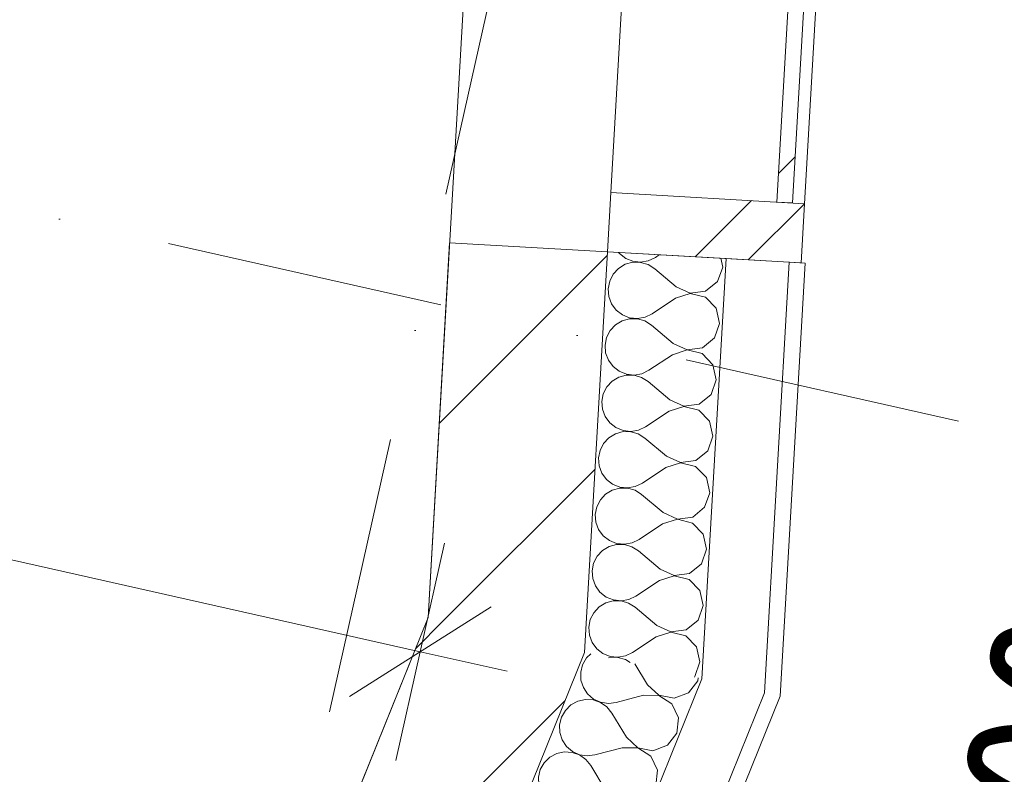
# Model space of a CAD drawing. Header units: millimetres. Extents: x -7213913 to -6999406, y 6129472 to 6470382.
# Tile 109 of 256: x -7188275 to -7187030, y 6163673 to 6164627. Entities that reach past the tile are written whole.
import ezdxf
from ezdxf.enums import TextEntityAlignment as Align

# ---------------------------------------------------------------- set-up
doc = ezdxf.new("R2010")
doc.units = ezdxf.units.MM
doc.header["$MEASUREMENT"] = 0
doc.set_wipeout_variables(frame=1)
doc.linetypes.add('Wipeout_Contour', pattern=[1000, 0, -1000])
doc.linetypes.add('Штрихпунктирная', pattern=[670.277762, 352.777767, -176.388884, 0, -141.111112])
for name, color, linetype in [('S - квартира_помещение.АР', 7, 'Continuous'), ('АР-Стены_внешние_.АР', 7, 'Continuous'), ('АР-Стены_Наружные ВИТРАЖ', 7, 'Continuous'), ('АР-Стены_Перегородки_межквартирные_200.АР', 7, 'Continuous'), ('АР-Чертеж-Оси_Осевые размеры.АР', 7, 'Continuous'), ('АР-Чертеж-Размеры.АР', 7, 'Continuous')]:
    doc.layers.add(name, color=color, linetype=linetype)
for name, color, linetype, lineweight in [('S - квартира_помещение.АР_Ном._пера__2', 8, 'Continuous', 15), ('АР-Стены_внешние_.АР_Ном._пера__1', 7, 'Continuous', 0), ('АР-Стены_Наружные ВИТРАЖ_Ном._пера__120', 7, 'Continuous', 0), ('АР-Стены_Перегородки_межквартирные_200.АР_Ном._пера__1', 7, 'Continuous', 30), ('АР-Чертеж-Оси_Осевые размеры.АР_Ном._пера__120', 7, 'Continuous', 0), ('АР-Чертеж-Размеры.АР_Ном._пера__1', 7, 'Continuous', 0), ('Паспорта Зон Archicad_Ном._пера__1', 7, 'Continuous', 0)]:
    doc.layers.add(name, color=color, linetype=linetype, lineweight=lineweight)
doc.styles.add('РЎР“Р•РќР•Р\xa0Р\x98Р\xa0_РЎРўР\x98Р›Р¬_1', font='txt')
doc.styles.add('РЎР“Р•РќР•Р\xa0Р\x98Р\xa0_РЎРўР\x98Р›Р¬_2', font='calibri.ttf')
doc.styles.add('РЎР“Р•РќР•Р\xa0Р\x98Р\xa0_РЎРўР\x98Р›Р¬_3', font='GOST_Common.ttf')
doc.styles.add('РЎР“Р•РќР•Р\xa0Р\x98Р\xa0_РЎРўР\x98Р›Р¬_5', font='GOTHIC.TTF')
doc.dimstyles.new('СГЕНЕРИР_СТИЛЬ__5', dxfattribs={"dimtxt": 200, "dimasz": 142.5, "dimexe": 0.18, "dimexo": 0.0625, "dimgap": 0, "dimtad": 1, "dimdec": 0, "dimzin": 0, "dimdsep": 46, "dimtxsty": 'РЎР“Р•РќР•Р\xa0Р\x98Р\xa0_РЎРўР\x98Р›Р¬_3', "dimblk": 'ARROWHEAD_6', "dimblk1": 'ARROWHEAD_6', "dimblk2": 'ARROWHEAD_6', "dimcen": 0.09, "dimse1": 1, "dimse2": 1, "dimclrd": 7, "dimclre": 7, "dimclrt": 7, "dimazin": 0, "dimtfac": 1, "dimtdec": 4, "dimtmove": 0, "dimatfit": 3, "dimfxl": 1, "dimtolj": 1, "dimtzin": 0, "dimarcsym": 0})
pattern_1 = [(45, (-6566190.34, 6562677.8), (-176.776695, 176.776695), []), (45, (-6566225.7, 6562713.15), (-176.776695, 176.776695), []), (45, (-6566261.05, 6562748.5), (-176.776695, 176.776695), [])]
pattern_2 = [(45, (-6566190.34, 6562677.8), (-127.279217, 127.279217), [])]

# ---------------------------------------------------------------- blocks, each defined once
blk = doc.blocks.new('Кухня-столовая_1_3_10', base_point=(-7189656.6, 6165224.5))
at = {"layer": 'S - квартира_помещение.АР_Ном._пера__2', "color": 8, "linetype": 'Continuous', "lineweight": 15, "flags": 128}
blk.add_lwpolyline([(-7192040, 6163771.4), (-7192419.1, 6162083.5), (-7192028.8, 6161995.8), (-7191833.7, 6161952), (-7190711.6, 6161700), (-7188806.8, 6161272.2), (-7187758.6, 6163871.8), (-7187584.9, 6166891), (-7190524.5, 6167551.3), (-7190661.5, 6166941.4), (-7191642.4, 6167161.7), (-7191928.4, 6165888.4), (-7191581, 6165810.4), (-7192039, 6163771.2)], close=True, dxfattribs=at)
at = {"layer": 'Паспорта Зон Archicad_Ном._пера__1', "color": 7, "lineweight": 0, "style": 'РЎР“Р•РќР•Р\xa0Р\x98Р\xa0_РЎРўР\x98Р›Р¬_1'}
blk.add_attdef('ROOM_NUMBER', text='', height=250, rotation=347.3417, dxfattribs=at).set_placement((-7189666.1, 6164281.6), align=Align.MIDDLE_CENTER)
at = {"layer": 'Паспорта Зон Archicad_Ном._пера__1', "color": 7, "lineweight": 0, "style": 'РЎР“Р•РќР•Р\xa0Р\x98Р\xa0_РЎРўР\x98Р›Р¬_2'}
blk.add_attdef('ROOM_AREA', text='', height=200, rotation=347.3417, dxfattribs=at).set_placement((-7188836.9, 6161442.9), align=Align.MIDDLE_RIGHT)
blk = doc.blocks.new('Навесная Стена_31_10', base_point=(-6566190.3, 6562677.8))
at = {"layer": 'АР-Стены_Наружные ВИТРАЖ_Ном._пера__120', "color": 7, "linetype": 'Continuous', "lineweight": 0, "flags": 128}
for points in [[(-7187476.4, 6165294.6), (-7187527.4, 6164408.6)], [(-7187231.8, 6165280.5), (-7187282.8, 6164394.5)]]:
    blk.add_lwpolyline(points, dxfattribs=at)
at = {"color": 254, "linetype": 'Wipeout_Contour', "lineweight": 0, "ltscale": 37876064.44980907}
blk.add_wipeout([(-7187297.8, 6164395.4), (-7187246.8, 6165281.4), (-7187266.8, 6165282.5), (-7187317.8, 6164396.5)], dxfattribs=at).dxf.layer = 'АР-Стены_Наружные ВИТРАЖ'
at = {"layer": 'АР-Стены_Наружные ВИТРАЖ', "linetype": 'Continuous', "lineweight": 0, "true_color": 0x000000}
h = blk.add_hatch(dxfattribs=at)
h.set_pattern_fill('АЛЮМИНИЙ_000A', color=18, style=0, pattern_type=2)
h.set_pattern_definition(pattern_1)
h.paths.add_polyline_path([(-7187297.8, 6164395.4), (-7187246.8, 6165281.4), (-7187266.8, 6165282.5), (-7187317.8, 6164396.5)])
at = {"layer": 'АР-Стены_Наружные ВИТРАЖ_Ном._пера__120', "color": 7, "linetype": 'Continuous', "lineweight": 0, "flags": 128}
blk.add_lwpolyline([(-7187297.8, 6164395.4), (-7187317.8, 6164396.5), (-7187266.8, 6165282.5), (-7187246.8, 6165281.4)], close=True, dxfattribs=at)
at = {"color": 254, "linetype": 'Wipeout_Contour', "lineweight": 0, "ltscale": 37875207.31984916}
blk.add_wipeout([(-7187282.8, 6164394.5), (-7187527.4, 6164408.6), (-7187531.7, 6164333.7), (-7187287.1, 6164319.6)], dxfattribs=at).dxf.layer = 'АР-Стены_Наружные ВИТРАЖ'
at = {"layer": 'АР-Стены_Наружные ВИТРАЖ', "linetype": 'Continuous', "lineweight": 0, "true_color": 0x000000}
h = blk.add_hatch(dxfattribs=at)
h.set_pattern_fill('АЛЮМИНИЙ_000A', color=18, style=0, pattern_type=2)
h.set_pattern_definition(pattern_1)
h.paths.add_polyline_path([(-7187282.8, 6164394.5), (-7187527.4, 6164408.6), (-7187531.7, 6164333.7), (-7187287.1, 6164319.6)])
at = {"layer": 'АР-Стены_Наружные ВИТРАЖ_Ном._пера__120', "color": 7, "linetype": 'Continuous', "lineweight": 0, "flags": 128}
blk.add_lwpolyline([(-7187282.8, 6164394.5), (-7187287.1, 6164319.6), (-7187531.7, 6164333.7), (-7187527.4, 6164408.6)], close=True, dxfattribs=at)
blk = doc.blocks.new('Стена_165_10', base_point=(-7187631.6, 6164339.4))
at = {"layer": 'АР-Стены_Перегородки_межквартирные_200.АР', "linetype": 'Continuous', "lineweight": 0, "true_color": 0x000000}
h = blk.add_hatch(dxfattribs=at)
h.set_pattern_fill('БЛОКИ_БЕТОННЫЕ_ЭФФЕКТИВН_28', color=18, style=0, pattern_type=2)
h.set_pattern_definition(pattern_2)
h.paths.add_polyline_path([(-7187731.4, 6164345.2), (-7187758.6, 6163871.8), (-7187560.9, 6163827.5), (-7187531.7, 6164333.7)])
at = {"layer": 'АР-Стены_Перегородки_межквартирные_200.АР_Ном._пера__1', "color": 7, "linetype": 'Continuous', "lineweight": 15, "flags": 128}
for points in [[(-7187731.4, 6164345.2), (-7187758.6, 6163871.8)], [(-7187531.7, 6164333.7), (-7187731.4, 6164345.2)], [(-7187560.9, 6163827.5), (-7187531.7, 6164333.7)]]:
    blk.add_lwpolyline(points, dxfattribs=at)
blk = doc.blocks.new('Стена_166_10', base_point=(-7187659.7, 6163849.6))
at = {"layer": 'АР-Стены_Перегородки_межквартирные_200.АР', "linetype": 'Continuous', "lineweight": 0, "true_color": 0x000000}
h = blk.add_hatch(dxfattribs=at)
h.set_pattern_fill('БЛОКИ_БЕТОННЫЕ_ЭФФЕКТИВН_28', color=18, style=0, pattern_type=2)
h.set_pattern_definition(pattern_2)
h.paths.add_polyline_path([(-7187758.6, 6163871.8), (-7187935.8, 6163432.4), (-7187750.3, 6163357.6), (-7187560.9, 6163827.5)])
at = {"layer": 'АР-Стены_Перегородки_межквартирные_200.АР_Ном._пера__1', "color": 7, "linetype": 'Continuous', "lineweight": 15, "flags": 128}
for points in [[(-7187758.6, 6163871.8), (-7187935.8, 6163432.4)], [(-7187750.3, 6163357.6), (-7187560.9, 6163827.5)], [(-7187935.8, 6163432.4), (-7187750.3, 6163357.6)]]:
    blk.add_lwpolyline(points, dxfattribs=at)
blk = doc.blocks.new('*X715', base_point=(-6566190.3, 6562677.8))
at = {"layer": 'АР-Стены_внешние_.АР_Ном._пера__1', "color": 7, "linetype": 'Continuous', "lineweight": 0}
for p, q in [((-7187517.7, 6164332.9), (-7187516.6, 6164331.4)), ((-7187516.6, 6164331.4), (-7187508.8, 6164325.4)), ((-7187480.2, 6164322.3), (-7187471.3, 6164326.6)), ((-7187466.3, 6164329.9), (-7187471.3, 6164326.6)), ((-7187509.3, 6164317.9), (-7187517.7, 6164312.8)), ((-7187499.8, 6164320.5), (-7187509.3, 6164317.9)), ((-7187508.8, 6164325.4), (-7187499.7, 6164321.7)), ((-7187489.9, 6164320.4), (-7187499.8, 6164320.5)), ((-7187499.7, 6164321.7), (-7187489.9, 6164320.7)), ((-7187489.9, 6164320.7), (-7187480.2, 6164322.3)), ((-7187480.5, 6164317.6), (-7187489.9, 6164320.4)), ((-7187472.1, 6164312.3), (-7187480.5, 6164317.6)), ((-7187392.6, 6164296.1), (-7187386.2, 6164314.5)), ((-7187386.2, 6164314.5), (-7187388.6, 6164325.5)), ((-7187524.4, 6164305.5), (-7187528.9, 6164296.8)), ((-7187517.7, 6164312.8), (-7187524.4, 6164305.5)), ((-7187444.8, 6164289.3), (-7187472.1, 6164312.3)), ((-7187528.9, 6164296.8), (-7187530.8, 6164287.1)), ((-7187444.8, 6164289.3), (-7187427.1, 6164281.3)), ((-7187407.7, 6164283.8), (-7187392.6, 6164296.1)), ((-7187530.8, 6164287.1), (-7187530, 6164277.3)), ((-7187530, 6164277.3), (-7187526.6, 6164268)), ((-7187427.1, 6164281), (-7187445.7, 6164275)), ((-7187427.1, 6164281.3), (-7187407.7, 6164283.8)), ((-7187408.1, 6164276.3), (-7187427.1, 6164281)), ((-7187526.6, 6164268), (-7187520.7, 6164260.1)), ((-7187445.7, 6164275), (-7187475.4, 6164255.3)), ((-7187394.5, 6164262.3), (-7187408.1, 6164276.3)), ((-7187520.7, 6164260.1), (-7187513, 6164254.1)), ((-7187513, 6164254.1), (-7187503.8, 6164250.4)), ((-7187484.3, 6164251), (-7187475.4, 6164255.3)), ((-7187390.3, 6164243.2), (-7187394.5, 6164262.3)), ((-7187521.8, 6164241.4), (-7187528.5, 6164234.2)), ((-7187513.4, 6164246.5), (-7187521.8, 6164241.4)), ((-7187503.9, 6164249.2), (-7187513.4, 6164246.5)), ((-7187494, 6164249.1), (-7187503.9, 6164249.2)), ((-7187503.8, 6164250.4), (-7187494, 6164249.4)), ((-7187494, 6164249.4), (-7187484.3, 6164251)), ((-7187484.6, 6164246.3), (-7187494, 6164249.1)), ((-7187476.2, 6164241), (-7187484.6, 6164246.3)), ((-7187448.9, 6164218), (-7187476.2, 6164241)), ((-7187396.7, 6164224.8), (-7187390.3, 6164243.2)), ((-7187528.5, 6164234.2), (-7187533, 6164225.5)), ((-7187533, 6164225.5), (-7187534.9, 6164215.8)), ((-7187534.9, 6164215.8), (-7187534.1, 6164206)), ((-7187448.9, 6164218), (-7187431.2, 6164210)), ((-7187411.8, 6164212.5), (-7187396.7, 6164224.8)), ((-7187534.1, 6164206), (-7187530.7, 6164196.7)), ((-7187449.8, 6164203.7), (-7187479.5, 6164184)), ((-7187431.2, 6164209.7), (-7187449.8, 6164203.7)), ((-7187431.2, 6164210), (-7187411.8, 6164212.5)), ((-7187412.2, 6164205), (-7187431.2, 6164209.7)), ((-7187398.6, 6164191), (-7187412.2, 6164205)), ((-7187530.7, 6164196.7), (-7187524.8, 6164188.8)), ((-7187394.4, 6164171.9), (-7187398.6, 6164191)), ((-7187524.8, 6164188.8), (-7187517.1, 6164182.8)), ((-7187508, 6164177.8), (-7187517.5, 6164175.2)), ((-7187517.1, 6164182.8), (-7187507.9, 6164179.1)), ((-7187498.1, 6164177.8), (-7187508, 6164177.8)), ((-7187507.9, 6164179.1), (-7187498.1, 6164178)), ((-7187498.1, 6164178), (-7187488.4, 6164179.7)), ((-7187488.7, 6164175), (-7187498.1, 6164177.8)), ((-7187488.4, 6164179.7), (-7187479.5, 6164184)), ((-7187525.9, 6164170.1), (-7187532.6, 6164162.9)), ((-7187517.5, 6164175.2), (-7187525.9, 6164170.1)), ((-7187480.3, 6164169.7), (-7187488.7, 6164175)), ((-7187453.1, 6164146.7), (-7187480.3, 6164169.7)), ((-7187400.8, 6164153.5), (-7187394.4, 6164171.9)), ((-7187537.1, 6164154.1), (-7187539, 6164144.5)), ((-7187532.6, 6164162.9), (-7187537.1, 6164154.1)), ((-7187415.9, 6164141.2), (-7187400.8, 6164153.5)), ((-7187539, 6164144.5), (-7187538.2, 6164134.7)), ((-7187453.1, 6164146.7), (-7187435.3, 6164138.7)), ((-7187435.3, 6164138.7), (-7187415.9, 6164141.2)), ((-7187538.2, 6164134.7), (-7187534.8, 6164125.4)), ((-7187453.9, 6164132.4), (-7187483.6, 6164112.7)), ((-7187435.3, 6164138.4), (-7187453.9, 6164132.4)), ((-7187416.3, 6164133.6), (-7187435.3, 6164138.4)), ((-7187402.7, 6164119.7), (-7187416.3, 6164133.6)), ((-7187534.8, 6164125.4), (-7187528.9, 6164117.5)), ((-7187528.9, 6164117.5), (-7187521.2, 6164111.5)), ((-7187398.5, 6164100.6), (-7187402.7, 6164119.7)), ((-7187521.6, 6164103.9), (-7187530, 6164098.8)), ((-7187512.1, 6164106.5), (-7187521.6, 6164103.9)), ((-7187521.2, 6164111.5), (-7187512, 6164107.8)), ((-7187502.2, 6164106.4), (-7187512.1, 6164106.5)), ((-7187512, 6164107.8), (-7187502.2, 6164106.7)), ((-7187502.2, 6164106.7), (-7187492.5, 6164108.4)), ((-7187492.8, 6164103.7), (-7187502.2, 6164106.4)), ((-7187484.4, 6164098.4), (-7187492.8, 6164103.7)), ((-7187492.5, 6164108.4), (-7187483.6, 6164112.7)), ((-7187536.7, 6164091.6), (-7187541.2, 6164082.8)), ((-7187530, 6164098.8), (-7187536.7, 6164091.6)), ((-7187457.2, 6164075.4), (-7187484.4, 6164098.4)), ((-7187404.9, 6164082.2), (-7187398.5, 6164100.6)), ((-7187541.2, 6164082.8), (-7187543.1, 6164073.2)), ((-7187420, 6164069.9), (-7187404.9, 6164082.2)), ((-7187543.1, 6164073.2), (-7187542.3, 6164063.3)), ((-7187439.4, 6164067.1), (-7187458, 6164061.1)), ((-7187457.2, 6164075.4), (-7187439.4, 6164067.3)), ((-7187439.4, 6164067.3), (-7187420, 6164069.9)), ((-7187420.4, 6164062.3), (-7187439.4, 6164067.1)), ((-7187542.3, 6164063.3), (-7187538.9, 6164054.1)), ((-7187538.9, 6164054.1), (-7187533.1, 6164046.2)), ((-7187458, 6164061.1), (-7187487.7, 6164041.4)), ((-7187406.8, 6164048.4), (-7187420.4, 6164062.3)), ((-7187533.1, 6164046.2), (-7187525.3, 6164040.1)), ((-7187496.6, 6164037.1), (-7187487.7, 6164041.4)), ((-7187402.6, 6164029.3), (-7187406.8, 6164048.4)), ((-7187525.7, 6164032.6), (-7187534.1, 6164027.5)), ((-7187516.2, 6164035.2), (-7187525.7, 6164032.6)), ((-7187525.3, 6164040.1), (-7187516.1, 6164036.5)), ((-7187506.3, 6164035.1), (-7187516.2, 6164035.2)), ((-7187516.1, 6164036.5), (-7187506.3, 6164035.4)), ((-7187506.3, 6164035.4), (-7187496.6, 6164037.1)), ((-7187496.9, 6164032.4), (-7187506.3, 6164035.1)), ((-7187488.6, 6164027.1), (-7187496.9, 6164032.4)), ((-7187409, 6164010.9), (-7187402.6, 6164029.3)), ((-7187540.8, 6164020.3), (-7187545.3, 6164011.5)), ((-7187534.1, 6164027.5), (-7187540.8, 6164020.3)), ((-7187461.3, 6164004.1), (-7187488.6, 6164027.1)), ((-7187545.3, 6164011.5), (-7187547.2, 6164001.9)), ((-7187461.3, 6164004.1), (-7187443.5, 6163996)), ((-7187424.1, 6163998.5), (-7187409, 6164010.9)), ((-7187547.2, 6164001.9), (-7187546.4, 6163992)), ((-7187546.4, 6163992), (-7187543, 6163982.8)), ((-7187443.5, 6163995.7), (-7187462.1, 6163989.8)), ((-7187443.5, 6163996), (-7187424.1, 6163998.5)), ((-7187424.5, 6163991), (-7187443.5, 6163995.7)), ((-7187410.9, 6163977), (-7187424.5, 6163991)), ((-7187543, 6163982.8), (-7187537.2, 6163974.9)), ((-7187462.1, 6163989.8), (-7187491.8, 6163970)), ((-7187537.2, 6163974.9), (-7187529.4, 6163968.8)), ((-7187529.4, 6163968.8), (-7187520.2, 6163965.2)), ((-7187510.4, 6163964.1), (-7187500.7, 6163965.8)), ((-7187500.7, 6163965.8), (-7187491.8, 6163970)), ((-7187406.7, 6163958), (-7187410.9, 6163977)), ((-7187538.2, 6163956.2), (-7187544.9, 6163949)), ((-7187529.8, 6163961.3), (-7187538.2, 6163956.2)), ((-7187520.3, 6163963.9), (-7187529.8, 6163961.3)), ((-7187510.4, 6163963.8), (-7187520.3, 6163963.9)), ((-7187520.2, 6163965.2), (-7187510.4, 6163964.1)), ((-7187501, 6163961), (-7187510.4, 6163963.8)), ((-7187492.7, 6163955.8), (-7187501, 6163961)), ((-7187465.4, 6163932.8), (-7187492.7, 6163955.8)), ((-7187413.1, 6163939.6), (-7187406.7, 6163958)), ((-7187544.9, 6163949), (-7187549.4, 6163940.2)), ((-7187549.4, 6163940.2), (-7187551.3, 6163930.5)), ((-7187551.3, 6163930.5), (-7187550.5, 6163920.7)), ((-7187465.4, 6163932.8), (-7187447.6, 6163924.7)), ((-7187428.2, 6163927.2), (-7187413.1, 6163939.6)), ((-7187550.5, 6163920.7), (-7187547.1, 6163911.5)), ((-7187466.2, 6163918.5), (-7187495.9, 6163898.7)), ((-7187447.6, 6163924.4), (-7187466.2, 6163918.5)), ((-7187447.6, 6163924.7), (-7187428.2, 6163927.2)), ((-7187428.7, 6163919.7), (-7187447.6, 6163924.4)), ((-7187415, 6163905.7), (-7187428.7, 6163919.7)), ((-7187547.1, 6163911.5), (-7187541.3, 6163903.6)), ((-7187541.3, 6163903.6), (-7187533.5, 6163897.5)), ((-7187410.8, 6163886.7), (-7187415, 6163905.7)), ((-7187524.4, 6163892.6), (-7187533.9, 6163890)), ((-7187533.5, 6163897.5), (-7187524.3, 6163893.8)), ((-7187514.5, 6163892.5), (-7187524.4, 6163892.6)), ((-7187524.3, 6163893.8), (-7187514.5, 6163892.8)), ((-7187514.5, 6163892.8), (-7187504.8, 6163894.5)), ((-7187505.1, 6163889.7), (-7187514.5, 6163892.5)), ((-7187504.8, 6163894.5), (-7187495.9, 6163898.7)), ((-7187542.3, 6163884.9), (-7187549, 6163877.7)), ((-7187533.9, 6163890), (-7187542.3, 6163884.9)), ((-7187496.8, 6163884.5), (-7187505.1, 6163889.7)), ((-7187469.5, 6163861.4), (-7187496.8, 6163884.5)), ((-7187417.2, 6163868.2), (-7187410.8, 6163886.7)), ((-7187553.5, 6163868.9), (-7187555.4, 6163859.2)), ((-7187549, 6163877.7), (-7187553.5, 6163868.9)), ((-7187432.3, 6163855.9), (-7187417.2, 6163868.2)), ((-7187555.4, 6163859.2), (-7187554.7, 6163849.4)), ((-7187469.5, 6163861.4), (-7187451.7, 6163853.4)), ((-7187451.7, 6163853.4), (-7187432.3, 6163855.9)), ((-7187554.7, 6163849.4), (-7187551.2, 6163840.2)), ((-7187470.3, 6163847.2), (-7187500, 6163827.4)), ((-7187451.7, 6163853.1), (-7187470.3, 6163847.2)), ((-7187432.8, 6163848.4), (-7187451.7, 6163853.1)), ((-7187419.1, 6163834.4), (-7187432.8, 6163848.4)), ((-7187551.2, 6163840.2), (-7187545.4, 6163832.2)), ((-7187545.4, 6163832.2), (-7187537.6, 6163826.2)), ((-7187414.9, 6163815.4), (-7187419.1, 6163834.4)), ((-7187537.6, 6163826.2), (-7187528.4, 6163822.5)), ((-7187528.5, 6163821.3), (-7187530.6, 6163820.7)), ((-7187518.7, 6163821.2), (-7187528.5, 6163821.3)), ((-7187528.4, 6163822.5), (-7187518.6, 6163821.5)), ((-7187509.2, 6163818.4), (-7187518.7, 6163821.2)), ((-7187518.6, 6163821.5), (-7187508.9, 6163823.2)), ((-7187503.1, 6163814.6), (-7187509.2, 6163818.4)), ((-7187508.9, 6163823.2), (-7187500, 6163827.4)), ((-7187421.3, 6163796.9), (-7187414.9, 6163815.4)), ((-7187422, 6163796.4), (-7187421.3, 6163796.9))]:
    blk.add_line(p, q, dxfattribs=at)
blk = doc.blocks.new('Стена_339_10', base_point=(-7187531.7, 6164333.7))
at = {"layer": 'АР-Стены_внешние_.АР_Ном._пера__1', "color": 7, "linetype": 'Continuous', "lineweight": 0}
for p, q in [((-7187412.5, 6163794.3), (-7187382, 6164325.1)), ((-7187333.4, 6163776.5), (-7187302.1, 6164320.5))]:
    blk.add_line(p, q, dxfattribs=at)
at = {"layer": 'АР-Стены_внешние_.АР_Ном._пера__1', "color": 7, "linetype": 'Continuous', "lineweight": 0, "flags": 128}
for points in [[(-7187531.7, 6164333.7), (-7187560.9, 6163827.5)], [(-7187382, 6164325.1), (-7187531.7, 6164333.7)], [(-7187302.1, 6164320.5), (-7187382, 6164325.1)], [(-7187313.6, 6163772.1), (-7187282.1, 6164319.3)], [(-7187282.1, 6164319.3), (-7187302.1, 6164320.5)]]:
    blk.add_lwpolyline(points, dxfattribs=at)
at = {"layer": 'АР-Стены_внешние_.АР', "color": 7, "lineweight": 0}
blk.add_blockref('*X715', (-6566190.3, 6562677.8), dxfattribs=at)
blk = doc.blocks.new('*X717', base_point=(-6566190.3, 6562677.8))
at = {"layer": 'АР-Стены_внешние_.АР_Ном._пера__1', "color": 7, "linetype": 'Continuous', "lineweight": 0}
for p, q in [((-7187558.3, 6163820.6), (-7187563.2, 6163812)), ((-7187553, 6163825.7), (-7187558.3, 6163820.6)), ((-7187563.2, 6163812), (-7187565.6, 6163802.5)), ((-7187481.1, 6163786.6), (-7187497.2, 6163813.2)), ((-7187565.6, 6163802.5), (-7187565.3, 6163792.6)), ((-7187565.3, 6163792.6), (-7187562.3, 6163783.2)), ((-7187429.4, 6163776.3), (-7187417.4, 6163791.7)), ((-7187417.4, 6163791.7), (-7187417, 6163795.3)), ((-7187562.3, 6163783.2), (-7187556.9, 6163775)), ((-7187481.1, 6163786.6), (-7187466.8, 6163773.3)), ((-7187559.7, 6163768), (-7187569.3, 6163765.9)), ((-7187549.9, 6163767.5), (-7187559.7, 6163768)), ((-7187556.9, 6163775), (-7187549.4, 6163768.6)), ((-7187540.6, 6163764.2), (-7187549.9, 6163767.5)), ((-7187549.4, 6163768.6), (-7187540.4, 6163764.5)), ((-7187486.4, 6163773.3), (-7187520.9, 6163764.2)), ((-7187466.9, 6163773), (-7187486.4, 6163773.3)), ((-7187450.5, 6163762.5), (-7187466.9, 6163773)), ((-7187466.8, 6163773.3), (-7187447.6, 6163769.5)), ((-7187447.6, 6163769.5), (-7187429.4, 6163776.3)), ((-7187585, 6163754.3), (-7187590, 6163745.8)), ((-7187578, 6163761.2), (-7187585, 6163754.3)), ((-7187569.3, 6163765.9), (-7187578, 6163761.2)), ((-7187532.5, 6163758.6), (-7187540.6, 6163764.2)), ((-7187540.4, 6163764.5), (-7187530.7, 6163763)), ((-7187526.3, 6163750.9), (-7187532.5, 6163758.6)), ((-7187530.7, 6163763), (-7187520.9, 6163764.2)), ((-7187442, 6163744.9), (-7187450.5, 6163762.5)), ((-7187590, 6163745.8), (-7187592.3, 6163736.2)), ((-7187507.8, 6163720.4), (-7187526.3, 6163750.9)), ((-7187444.1, 6163725.5), (-7187442, 6163744.9)), ((-7187592.3, 6163736.2), (-7187592, 6163726.4)), ((-7187592, 6163726.4), (-7187589, 6163717)), ((-7187589, 6163717), (-7187583.6, 6163708.8)), ((-7187507.8, 6163720.4), (-7187493.5, 6163707)), ((-7187456.1, 6163710.1), (-7187444.1, 6163725.5)), ((-7187583.6, 6163708.8), (-7187576.1, 6163702.4)), ((-7187513.1, 6163707.1), (-7187547.6, 6163697.9)), ((-7187493.6, 6163706.8), (-7187513.1, 6163707.1)), ((-7187477.2, 6163696.2), (-7187493.6, 6163706.8)), ((-7187493.5, 6163707), (-7187474.4, 6163703.2)), ((-7187474.4, 6163703.2), (-7187456.1, 6163710.1)), ((-7187604.7, 6163695), (-7187611.8, 6163688.1)), ((-7187596, 6163699.6), (-7187604.7, 6163695)), ((-7187586.4, 6163701.8), (-7187596, 6163699.6)), ((-7187576.6, 6163701.2), (-7187586.4, 6163701.8)), ((-7187567.3, 6163698), (-7187576.6, 6163701.2)), ((-7187576.1, 6163702.4), (-7187567.2, 6163698.2)), ((-7187559.2, 6163692.3), (-7187567.3, 6163698)), ((-7187567.2, 6163698.2), (-7187557.4, 6163696.7)), ((-7187553, 6163684.7), (-7187559.2, 6163692.3)), ((-7187557.4, 6163696.7), (-7187547.6, 6163697.9)), ((-7187468.7, 6163678.6), (-7187477.2, 6163696.2)), ((-7187616.7, 6163679.5), (-7187619, 6163670)), ((-7187611.8, 6163688.1), (-7187616.7, 6163679.5)), ((-7187534.5, 6163654.1), (-7187553, 6163684.7)), ((-7187619, 6163670), (-7187618.7, 6163660.1)), ((-7187470.8, 6163659.2), (-7187468.7, 6163678.6)), ((-7187618.7, 6163660.1), (-7187615.7, 6163650.7)), ((-7187482.8, 6163643.8), (-7187470.8, 6163659.2)), ((-7187615.7, 6163650.7), (-7187610.3, 6163642.5)), ((-7187610.3, 6163642.5), (-7187602.8, 6163636.1)), ((-7187534.5, 6163654.1), (-7187520.2, 6163640.8)), ((-7187501.1, 6163637), (-7187482.8, 6163643.8)), ((-7187622.7, 6163633.4), (-7187631.4, 6163628.7)), ((-7187613.1, 6163635.5), (-7187622.7, 6163633.4)), ((-7187603.3, 6163635), (-7187613.1, 6163635.5)), ((-7187594, 6163631.7), (-7187603.3, 6163635)), ((-7187602.8, 6163636.1), (-7187593.9, 6163632)), ((-7187585.9, 6163626.1), (-7187594, 6163631.7)), ((-7187593.9, 6163632), (-7187584.1, 6163630.5)), ((-7187584.1, 6163630.5), (-7187574.3, 6163631.7)), ((-7187539.8, 6163640.9), (-7187574.3, 6163631.7)), ((-7187520.3, 6163640.5), (-7187539.8, 6163640.9)), ((-7187503.9, 6163630), (-7187520.3, 6163640.5)), ((-7187520.2, 6163640.8), (-7187501.1, 6163637)), ((-7187495.4, 6163612.4), (-7187503.9, 6163630)), ((-7187638.5, 6163621.8), (-7187643.4, 6163613.3)), ((-7187631.4, 6163628.7), (-7187638.5, 6163621.8)), ((-7187579.7, 6163618.4), (-7187585.9, 6163626.1)), ((-7187561.2, 6163587.9), (-7187579.7, 6163618.4)), ((-7187643.4, 6163613.3), (-7187645.8, 6163603.7)), ((-7187497.5, 6163593), (-7187495.4, 6163612.4)), ((-7187645.8, 6163603.7), (-7187645.4, 6163593.9)), ((-7187645.4, 6163593.9), (-7187642.5, 6163584.5)), ((-7187509.5, 6163577.6), (-7187497.5, 6163593)), ((-7187642.5, 6163584.5), (-7187637, 6163576.3)), ((-7187561.2, 6163587.9), (-7187546.9, 6163574.6)), ((-7187639.8, 6163569.3), (-7187649.4, 6163567.1)), ((-7187630, 6163568.7), (-7187639.8, 6163569.3)), ((-7187637, 6163576.3), (-7187629.5, 6163569.9)), ((-7187620.7, 6163565.5), (-7187630, 6163568.7)), ((-7187629.5, 6163569.9), (-7187620.6, 6163565.7)), ((-7187566.5, 6163574.6), (-7187601.1, 6163565.4)), ((-7187547, 6163574.3), (-7187566.5, 6163574.6)), ((-7187530.6, 6163563.8), (-7187547, 6163574.3)), ((-7187546.9, 6163574.6), (-7187527.8, 6163570.7)), ((-7187527.8, 6163570.7), (-7187509.5, 6163577.6)), ((-7187665.2, 6163555.6), (-7187670.1, 6163547)), ((-7187658.1, 6163562.5), (-7187665.2, 6163555.6)), ((-7187649.4, 6163567.1), (-7187658.1, 6163562.5)), ((-7187612.6, 6163559.8), (-7187620.7, 6163565.5)), ((-7187620.6, 6163565.7), (-7187610.8, 6163564.2)), ((-7187606.4, 6163552.2), (-7187612.6, 6163559.8)), ((-7187610.8, 6163564.2), (-7187601.1, 6163565.4)), ((-7187522.2, 6163546.2), (-7187530.6, 6163563.8)), ((-7187670.1, 6163547), (-7187672.5, 6163537.5)), ((-7187587.9, 6163521.6), (-7187606.4, 6163552.2)), ((-7187524.2, 6163526.7), (-7187522.2, 6163546.2)), ((-7187672.5, 6163537.5), (-7187672.2, 6163527.6)), ((-7187672.2, 6163527.6), (-7187669.2, 6163518.2)), ((-7187669.2, 6163518.2), (-7187663.7, 6163510)), ((-7187587.9, 6163521.6), (-7187573.6, 6163508.3)), ((-7187536.2, 6163511.3), (-7187524.2, 6163526.7)), ((-7187663.7, 6163510), (-7187656.2, 6163503.6)), ((-7187593.3, 6163508.4), (-7187627.8, 6163499.2)), ((-7187573.7, 6163508), (-7187593.3, 6163508.4)), ((-7187557.3, 6163497.5), (-7187573.7, 6163508)), ((-7187573.6, 6163508.3), (-7187554.5, 6163504.5)), ((-7187554.5, 6163504.5), (-7187536.2, 6163511.3)), ((-7187684.8, 6163496.2), (-7187691.9, 6163489.3)), ((-7187676.2, 6163500.9), (-7187684.8, 6163496.2)), ((-7187666.5, 6163503), (-7187676.2, 6163500.9)), ((-7187656.7, 6163502.5), (-7187666.5, 6163503)), ((-7187647.4, 6163499.2), (-7187656.7, 6163502.5)), ((-7187656.2, 6163503.6), (-7187647.3, 6163499.5)), ((-7187639.3, 6163493.6), (-7187647.4, 6163499.2)), ((-7187647.3, 6163499.5), (-7187637.5, 6163498)), ((-7187633.1, 6163485.9), (-7187639.3, 6163493.6)), ((-7187637.5, 6163498), (-7187627.8, 6163499.2)), ((-7187548.9, 6163479.9), (-7187557.3, 6163497.5)), ((-7187696.8, 6163480.8), (-7187699.2, 6163471.2)), ((-7187691.9, 6163489.3), (-7187696.8, 6163480.8)), ((-7187614.6, 6163455.4), (-7187633.1, 6163485.9)), ((-7187699.2, 6163471.2), (-7187698.9, 6163461.4)), ((-7187550.9, 6163460.5), (-7187548.9, 6163479.9)), ((-7187698.9, 6163461.4), (-7187695.9, 6163452)), ((-7187562.9, 6163445.1), (-7187550.9, 6163460.5)), ((-7187695.9, 6163452), (-7187690.4, 6163443.8)), ((-7187690.4, 6163443.8), (-7187682.9, 6163437.4)), ((-7187614.6, 6163455.4), (-7187600.3, 6163442.1)), ((-7187581.2, 6163438.3), (-7187562.9, 6163445.1)), ((-7187702.9, 6163434.7), (-7187711.5, 6163430)), ((-7187693.2, 6163436.8), (-7187702.9, 6163434.7)), ((-7187683.4, 6163436.2), (-7187693.2, 6163436.8)), ((-7187674.1, 6163433), (-7187683.4, 6163436.2)), ((-7187682.9, 6163437.4), (-7187674, 6163433.2)), ((-7187666, 6163427.3), (-7187674.1, 6163433)), ((-7187674, 6163433.2), (-7187664.3, 6163431.7)), ((-7187664.3, 6163431.7), (-7187654.5, 6163432.9)), ((-7187620, 6163442.1), (-7187654.5, 6163432.9)), ((-7187600.4, 6163441.8), (-7187620, 6163442.1)), ((-7187584, 6163431.3), (-7187600.4, 6163441.8)), ((-7187600.3, 6163442.1), (-7187581.2, 6163438.3)), ((-7187575.6, 6163413.7), (-7187584, 6163431.3)), ((-7187718.6, 6163423.1), (-7187723.5, 6163414.5)), ((-7187711.5, 6163430), (-7187718.6, 6163423.1)), ((-7187659.8, 6163419.7), (-7187666, 6163427.3)), ((-7187641.3, 6163389.1), (-7187659.8, 6163419.7)), ((-7187723.5, 6163414.5), (-7187725.9, 6163405)), ((-7187577.7, 6163394.2), (-7187575.6, 6163413.7)), ((-7187725.9, 6163405), (-7187725.6, 6163395.1)), ((-7187725.6, 6163395.1), (-7187722.6, 6163385.7)), ((-7187589.6, 6163378.8), (-7187577.7, 6163394.2)), ((-7187722.6, 6163385.7), (-7187717.1, 6163377.5)), ((-7187641.3, 6163389.1), (-7187627.1, 6163375.8)), ((-7187729.6, 6163368.4), (-7187738.2, 6163363.7)), ((-7187720, 6163370.5), (-7187729.6, 6163368.4)), ((-7187710.1, 6163370), (-7187720, 6163370.5)), ((-7187717.1, 6163377.5), (-7187709.7, 6163371.1)), ((-7187700.8, 6163366.7), (-7187710.1, 6163370)), ((-7187709.7, 6163371.1), (-7187700.7, 6163367)), ((-7187646.7, 6163375.9), (-7187681.2, 6163366.7)), ((-7187627.2, 6163375.5), (-7187646.7, 6163375.9)), ((-7187610.7, 6163365), (-7187627.2, 6163375.5)), ((-7187627.1, 6163375.8), (-7187607.9, 6163372)), ((-7187607.9, 6163372), (-7187589.6, 6163378.8)), ((-7187745.3, 6163356.8), (-7187745.9, 6163355.8)), ((-7187738.2, 6163363.7), (-7187745.3, 6163356.8)), ((-7187692.7, 6163361.1), (-7187700.8, 6163366.7)), ((-7187700.7, 6163367), (-7187691, 6163365.5)), ((-7187686.5, 6163353.4), (-7187692.7, 6163361.1)), ((-7187691, 6163365.5), (-7187681.2, 6163366.7)), ((-7187602.3, 6163347.4), (-7187610.7, 6163365)), ((-7187669.3, 6163324.9), (-7187686.5, 6163353.4)), ((-7187604.4, 6163328), (-7187602.3, 6163347.4)), ((-7187616.3, 6163312.6), (-7187604.4, 6163328)), ((-7187628, 6163308.2), (-7187616.3, 6163312.6))]:
    blk.add_line(p, q, dxfattribs=at)
blk = doc.blocks.new('Стена_340_10', base_point=(-7187560.9, 6163827.5))
at = {"layer": 'АР-Стены_внешние_.АР_Ном._пера__1', "color": 7, "linetype": 'Continuous', "lineweight": 0}
for p, q in [((-7187611.2, 6163301.5), (-7187412.5, 6163794.3)), ((-7187537, 6163271.6), (-7187333.4, 6163776.5))]:
    blk.add_line(p, q, dxfattribs=at)
at = {"layer": 'АР-Стены_внешние_.АР_Ном._пера__1', "color": 7, "linetype": 'Continuous', "lineweight": 0, "flags": 128}
for points in [[(-7187560.9, 6163827.5), (-7187750.3, 6163357.6)], [(-7187518.5, 6163264.1), (-7187313.6, 6163772.1)], [(-7187611.2, 6163301.5), (-7187750.3, 6163357.6)], [(-7187537, 6163271.6), (-7187611.2, 6163301.5)], [(-7187518.5, 6163264.1), (-7187537, 6163271.6)]]:
    blk.add_lwpolyline(points, dxfattribs=at)
at = {"layer": 'АР-Стены_внешние_.АР', "color": 7, "lineweight": 0}
blk.add_blockref('*X717', (-6566190.3, 6562677.8), dxfattribs=at)
blk = doc.blocks.new('*D919', base_point=(-6566190.3, 6562677.8))
at = {"layer": 'АР-Чертеж-Размеры.АР_Ном._пера__1', "color": 7, "linetype": 'Continuous', "lineweight": 0, "transparency": 16777216}
for p, q in [((-7186704.6, 6164263.3), (-7186729.3, 6164153.5)), ((-7186672.6, 6164063.9), (-7186786, 6164243.2)), ((-7186866.5, 6164184.4), (-7186592.1, 6164122.7)), ((-7186729.3, 6164153.5), (-7186948.4, 6163177.8)), ((-7187005.2, 6163267.4), (-7186891.7, 6163088.2)), ((-7187085.6, 6163208.6), (-7186811.2, 6163147)), ((-7186948.4, 6163177.8), (-7186973.1, 6163068))]:
    blk.add_line(p, q, dxfattribs=at)
at = {"layer": 'АР-Чертеж-Размеры.АР_Ном._пера__1', "color": 7, "lineweight": 0, "transparency": 16777216, "insert": (-7186943.1, 6163383.9), "char_height": 200, "attachment_point": 7, "rotation": 77.3417, "style": 'РЎР“Р•РќР•Р\xa0Р\x98Р\xa0_РЎРўР\x98Р›Р¬_3'}
blk.add_mtext('\\A1;{\\pql;\\fGOST Common|b0|i0|c204|p0;\\W1.000000;1\xa0000}', dxfattribs=at)
blk = doc.blocks.new('ARROWHEAD_6')
at = {"color": 0, "linetype": 'Continuous', "lineweight": 0}
for p, q in [((-0.5, -0.5), (0.5, 0.5)), ((0, 0), (-1, 0))]:
    blk.add_line(p, q, dxfattribs=at)
blk = doc.blocks.new('*D1196', base_point=(-6566190.3, 6562677.8))
at = {"layer": 'АР-Чертеж-Размеры.АР_Ном._пера__1', "color": 7, "linetype": 'Continuous', "lineweight": 0, "transparency": 16777216}
for p, q in [((-7191792.9, 6164876.3), (-7191854.5, 6164601.9)), ((-7191734.1, 6164795.8), (-7191913.3, 6164682.4)), ((-7191823.7, 6164739.1), (-7191933.5, 6164763.8)), ((-7187768.4, 6163828.3), (-7191823.7, 6164739.1)), ((-7187737.6, 6163965.5), (-7187799.2, 6163691.1)), ((-7187858, 6163771.6), (-7187678.8, 6163885)), ((-7187658.7, 6163803.7), (-7187768.4, 6163828.3))]:
    blk.add_line(p, q, dxfattribs=at)
at = {"layer": 'АР-Чертеж-Размеры.АР_Ном._пера__1', "color": 7, "lineweight": 0, "transparency": 16777216, "insert": (-7190087.6, 6164390.2), "char_height": 200, "attachment_point": 7, "rotation": 347.3417, "style": 'РЎР“Р•РќР•Р\xa0Р\x98Р\xa0_РЎРўР\x98Р›Р¬_3'}
blk.add_mtext('\\A1;{\\pql;\\fGOST Common|b0|i0|c204|p0;\\W1.000000;4\xa0156}', dxfattribs=at)
blk = doc.blocks.new('Стандартный Маркер Сетки[184]_10', base_point=(-7211301, 6169557.9))
at = {"layer": 'АР-Чертеж-Оси_Осевые размеры.АР_Ном._пера__120', "color": 7, "linetype": 'Штрихпунктирная', "lineweight": 0}
blk.add_line((-7210325.4, 6169338.8), (-7186224.8, 6163925.9), dxfattribs=at)
at = {"layer": 'АР-Чертеж-Оси_Осевые размеры.АР_Ном._пера__120', "color": 7, "lineweight": 0, "style": 'РЎР“Р•РќР•Р\xa0Р\x98Р\xa0_РЎРўР\x98Р›Р¬_5'}
blk.add_attdef('AC_MarkerText_1', text='', height=350, rotation=347.3418, dxfattribs=at).set_placement((-7211719, 6169848.5), align=Align.TOP_CENTER)
blk = doc.blocks.new('Стандартный Маркер Сетки[205]_10', base_point=(-7211301, 6169557.9))
at = {"layer": 'АР-Чертеж-Оси_Осевые размеры.АР_Ном._пера__120', "color": 7, "linetype": 'Штрихпунктирная', "lineweight": 0}
blk.add_line((-7210325.4, 6169338.8), (-7186224.8, 6163925.9), dxfattribs=at)
at = {"layer": 'АР-Чертеж-Оси_Осевые размеры.АР_Ном._пера__120', "color": 7, "lineweight": 0, "style": 'РЎР“Р•РќР•Р\xa0Р\x98Р\xa0_РЎРўР\x98Р›Р¬_5'}
blk.add_attdef('AC_MarkerText_1', text='', height=350, rotation=347.3418, dxfattribs=at).set_placement((-7211719, 6169848.5), align=Align.TOP_CENTER)
blk = doc.blocks.new('Стандартный Маркер Сетки[220]_10', base_point=(-7179800.8, 6199738.6))
at = {"layer": 'АР-Чертеж-Оси_Осевые размеры.АР_Ном._пера__120', "color": 7, "linetype": 'Штрихпунктирная', "lineweight": 0}
blk.add_line((-7180020, 6198762.9), (-7194792, 6132990.9), dxfattribs=at)
at = {"layer": 'АР-Чертеж-Оси_Осевые размеры.АР_Ном._пера__120', "color": 7, "lineweight": 0, "style": 'РЎР“Р•РќР•Р\xa0Р\x98Р\xa0_РЎРўР\x98Р›Р¬_5'}
blk.add_attdef('AC_MarkerText_1', text='', height=350, rotation=347.3418, dxfattribs=at).set_placement((-7195050.8, 6131708.4), align=Align.TOP_CENTER)

msp = doc.modelspace()

# ---------------------------------------------------------------- linework, layer by layer
at = {"layer": 'S - квартира_помещение.АР', "color": 254, "linetype": 'Continuous', "lineweight": 0, "true_color": 0xd8d8d8, "flags": 128}
msp.add_lwpolyline([(-7192040, 6163771.4), (-7192419.1, 6162083.5), (-7192028.8, 6161995.8), (-7191833.7, 6161952), (-7190711.6, 6161700), (-7188806.8, 6161272.2), (-7187758.6, 6163871.8), (-7187584.9, 6166891), (-7190524.5, 6167551.3), (-7190661.5, 6166941.4), (-7191642.4, 6167161.7), (-7191928.4, 6165888.4), (-7191581, 6165810.4), (-7192039, 6163771.2)], close=True, dxfattribs=at)

# ---------------------------------------------------------------- block references
at = {"layer": 'S - квартира_помещение.АР', "color": 7, "linetype": 'Continuous', "lineweight": 0}
msp.add_blockref('Кухня-столовая_1_3_10', (-7189656.6, 6165224.5), dxfattribs=at)
at = {"layer": 'АР-Стены_внешние_.АР', "color": 7, "lineweight": 0}
msp.add_blockref('Стена_340_10', (-7187560.9, 6163827.5), dxfattribs=at)
at = {"layer": 'АР-Стены_Наружные ВИТРАЖ', "linetype": 'Continuous', "lineweight": 0}
msp.add_blockref('Навесная Стена_31_10', (-6566190.3, 6562677.8), dxfattribs=at)
at = {"layer": 'АР-Стены_Перегородки_межквартирные_200.АР', "color": 7, "lineweight": 0}
msp.add_blockref('Стена_166_10', (-7187659.7, 6163849.6), dxfattribs=at)

# ---------------------------------------------------------------- dimensions: what is measured, and where the dimension line sits
at = {"layer": 'АР-Чертеж-Размеры.АР', "color": 7, "linetype": 'Continuous', "lineweight": 0}
for base, p1, p2, angle, picture, middle, turn in [((-7191823.7, 6164739.1), (-7187768.4, 6163828.3), (-7191824, 6164737.6), 167.3417, '*D1196', (-7189731, 6164412.6), 347.3417), ((-7186948.4, 6163177.8), (-7187217.2, 6164263.1), (-7187436.4, 6163287.4), 257.3417, '*D919', (-7186965.5, 6163740.6), 77.3417)]:
    dim = msp.add_linear_dim(base=base, p1=p1, p2=p2, angle=angle, dimstyle='СГЕНЕРИР_СТИЛЬ__5', dxfattribs=at)
    dim.commit()
    dim.dimension.update_dxf_attribs({"geometry": picture, "text_midpoint": middle, "dimtype": 160, "text_rotation": turn})

# ---------------------------------------------------------------- next in the draw order: block references
at = {"layer": 'АР-Стены_внешние_.АР', "color": 7, "lineweight": 0}
msp.add_blockref('Стена_339_10', (-7187531.7, 6164333.7), dxfattribs=at)
at = {"layer": 'АР-Стены_Перегородки_межквартирные_200.АР', "color": 7, "lineweight": 0}
msp.add_blockref('Стена_165_10', (-7187631.6, 6164339.4), dxfattribs=at)
at = {"layer": 'АР-Чертеж-Оси_Осевые размеры.АР', "color": 8, "linetype": 'Continuous', "lineweight": 15}
for name, p in [('Стандартный Маркер Сетки[220]_10', (-7179800.8, 6199738.6)), ('Стандартный Маркер Сетки[184]_10', (-7211301, 6169557.9)), ('Стандартный Маркер Сетки[205]_10', (-7211301, 6169557.9))]:
    msp.add_blockref(name, p, dxfattribs=at)

doc.saveas('drawing.dxf')
